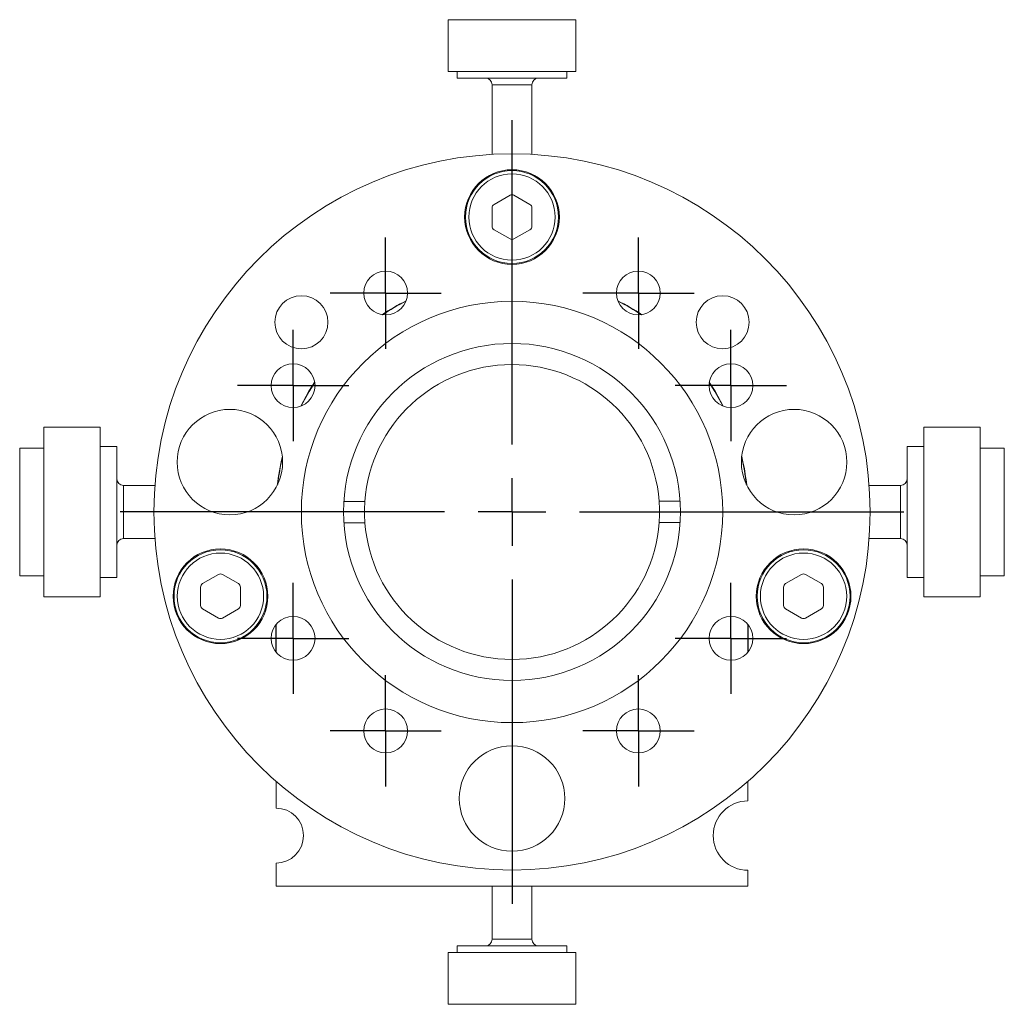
# Model space of a CAD drawing. Header units: inches. Extents: x 0.8 to 21, y 1.2 to 16.5.
# Tile 43 of 88: x 7.7 to 10.7, y 7.2 to 10.1. Entities that reach past the tile are written whole.
import ezdxf

# ---------------------------------------------------------------- set-up
doc = ezdxf.new("R2010")
doc.units = ezdxf.units.IN
doc.header["$MEASUREMENT"] = 0
doc.layers.add('SLD-0', color=7, linetype='Continuous')

# ---------------------------------------------------------------- blocks, each defined once
blk = doc.blocks.new('SW_CENTERMARKSYMBOL_0')
at = {"layer": 'SLD-0', "color": 0}
for p, q in [((0, 0.2), (0, 1.1625)), ((0, 0), (0, 0.1)), ((-0.2, 0), (-1.1625, 0)), ((0, 0), (-0.1, 0)), ((0, 0), (0, -0.1)), ((0, 0), (0.1, 0)), ((0.2, 0), (1.1625, 0)), ((0, -0.2), (0, -1.1625))]:
    blk.add_line(p, q, dxfattribs=at)
blk = doc.blocks.new('SW_CENTERMARKSYMBOL_1')
at = {"layer": 'SLD-0', "color": 0}
for p, q in [((0, 0.1), (0, 0.165)), ((0, 0), (0, 0.1)), ((-0.1, 0), (-0.165, 0)), ((0, 0), (-0.1, 0)), ((0, 0), (0, -0.1)), ((0, 0), (0.1, 0)), ((0.1, 0), (0.165, 0)), ((0, -0.1), (0, -0.165))]:
    blk.add_line(p, q, dxfattribs=at)
blk = doc.blocks.new('SW_CENTERMARKSYMBOL_2')
at = {"layer": 'SLD-0', "color": 0}
for p, q in [((0, 0.1), (0, 0.165)), ((0, 0), (0, 0.1)), ((-0.1, 0), (-0.165, 0)), ((0, 0), (-0.1, 0)), ((0, 0), (0, -0.1)), ((0, 0), (0.1, 0)), ((0.1, 0), (0.165, 0)), ((0, -0.1), (0, -0.165))]:
    blk.add_line(p, q, dxfattribs=at)
blk = doc.blocks.new('SW_CENTERMARKSYMBOL_3')
at = {"layer": 'SLD-0', "color": 0}
for p, q in [((0, 0.1), (0, 0.165)), ((0, 0), (0, 0.1)), ((-0.1, 0), (-0.165, 0)), ((0, 0), (-0.1, 0)), ((0, 0), (0, -0.1)), ((0, 0), (0.1, 0)), ((0.1, 0), (0.165, 0)), ((0, -0.1), (0, -0.165))]:
    blk.add_line(p, q, dxfattribs=at)
blk = doc.blocks.new('SW_CENTERMARKSYMBOL_4')
at = {"layer": 'SLD-0', "color": 0}
for p, q in [((0, 0.1), (0, 0.165)), ((0, 0), (0, 0.1)), ((-0.1, 0), (-0.165, 0)), ((0, 0), (-0.1, 0)), ((0, 0), (0, -0.1)), ((0, 0), (0.1, 0)), ((0.1, 0), (0.165, 0)), ((0, -0.1), (0, -0.165))]:
    blk.add_line(p, q, dxfattribs=at)
blk = doc.blocks.new('SW_CENTERMARKSYMBOL_5')
at = {"layer": 'SLD-0', "color": 0}
for p, q in [((0, 0.1), (0, 0.165)), ((0, 0), (0, 0.1)), ((-0.1, 0), (-0.165, 0)), ((0, 0), (-0.1, 0)), ((0, 0), (0, -0.1)), ((0, 0), (0.1, 0)), ((0.1, 0), (0.165, 0)), ((0, -0.1), (0, -0.165))]:
    blk.add_line(p, q, dxfattribs=at)
blk = doc.blocks.new('SW_CENTERMARKSYMBOL_6')
at = {"layer": 'SLD-0', "color": 0}
for p, q in [((0, 0.1), (0, 0.165)), ((0, 0), (0, 0.1)), ((-0.1, 0), (-0.165, 0)), ((0, 0), (-0.1, 0)), ((0, 0), (0, -0.1)), ((0, 0), (0.1, 0)), ((0.1, 0), (0.165, 0)), ((0, -0.1), (0, -0.165))]:
    blk.add_line(p, q, dxfattribs=at)
blk = doc.blocks.new('SW_CENTERMARKSYMBOL_7')
at = {"layer": 'SLD-0', "color": 0}
for p, q in [((0, 0.1), (0, 0.165)), ((0, 0), (0, 0.1)), ((-0.1, 0), (-0.165, 0)), ((0, 0), (-0.1, 0)), ((0, 0), (0, -0.1)), ((0, 0), (0.1, 0)), ((0.1, 0), (0.165, 0)), ((0, -0.1), (0, -0.165))]:
    blk.add_line(p, q, dxfattribs=at)
blk = doc.blocks.new('SW_CENTERMARKSYMBOL_8')
at = {"layer": 'SLD-0', "color": 0}
for p, q in [((0, 0.1), (0, 0.165)), ((0, 0), (0, 0.1)), ((-0.1, 0), (-0.165, 0)), ((0, 0), (-0.1, 0)), ((0, 0), (0, -0.1)), ((0, 0), (0.1, 0)), ((0.1, 0), (0.165, 0)), ((0, -0.1), (0, -0.165))]:
    blk.add_line(p, q, dxfattribs=at)

msp = doc.modelspace()

# ---------------------------------------------------------------- linework, layer by layer
at = {"color": 7, "linetype": 'Continuous', "lineweight": 15}
for p, q in [((9.0122, 10.0907), (9.0122, 9.9371)), ((9.3901, 10.0907), (9.0122, 10.0907)), ((9.3901, 9.9371), (9.3901, 10.0907)), ((9.0122, 9.9371), (9.3901, 9.9371)), ((9.0384, 9.9371), (9.0384, 9.9175)), ((9.364, 9.9175), (9.364, 9.9371)), ((9.364, 9.9175), (9.0384, 9.9175)), ((9.1421, 9.8978), (9.1421, 9.6909)), ((9.1421, 9.8978), (9.1944, 9.8978)), ((9.1944, 9.8978), (9.2602, 9.8978)), ((9.2602, 9.6909), (9.2602, 9.8978)), ((9.1953, 9.5698), (9.148, 9.5426)), ((9.2543, 9.5426), (9.2071, 9.5698)), ((9.1421, 9.5323), (9.1421, 9.4778)), ((9.2602, 9.4778), (9.2602, 9.5323)), ((9.148, 9.4675), (9.1953, 9.4403)), ((9.2071, 9.4403), (9.2543, 9.4675)), ((7.9795, 8.882), (7.8122, 8.882)), ((7.8122, 8.882), (7.8122, 8.8658)), ((7.9795, 8.8658), (7.9795, 8.882)), ((10.5901, 8.882), (10.4228, 8.882)), ((10.4228, 8.882), (10.4228, 8.3781)), ((10.5901, 8.3781), (10.5901, 8.882)), ((7.8122, 8.8658), (7.8122, 8.3781)), ((7.9795, 8.3781), (7.9795, 8.8658)), ((8.0287, 8.8243), (7.9795, 8.8243)), ((8.0287, 8.8243), (8.0287, 8.8118)), ((10.4228, 8.8243), (10.3736, 8.8243)), ((10.3736, 8.4358), (10.3736, 8.8243)), ((7.8122, 8.819), (7.7405, 8.819)), ((7.7405, 8.819), (7.7405, 8.7914)), ((8.0287, 8.8118), (8.0287, 8.4358)), ((10.6618, 8.819), (10.5901, 8.819)), ((10.6618, 8.4945), (10.6618, 8.819)), ((7.7405, 8.7914), (7.7405, 8.4411)), ((8.1416, 8.7088), (8.0484, 8.7088)), ((8.0484, 8.5513), (8.0484, 8.7088)), ((10.3539, 8.7088), (10.2607, 8.7088)), ((10.3539, 8.7088), (10.3539, 8.6301)), ((8.7021, 8.6609), (8.7648, 8.661)), ((9.6375, 8.6621), (9.7001, 8.6622)), ((10.3539, 8.6301), (10.3539, 8.5513)), ((8.7022, 8.5979), (8.7648, 8.598)), ((9.6376, 8.5991), (9.7002, 8.5992)), ((8.0484, 8.5513), (8.1416, 8.5513)), ((10.2607, 8.5513), (10.3539, 8.5513)), ((10.6618, 8.4411), (10.6618, 8.4945)), ((8.3303, 8.4448), (8.283, 8.4176)), ((8.3893, 8.4176), (8.3421, 8.4448)), ((10.0603, 8.4448), (10.013, 8.4176)), ((10.1193, 8.4176), (10.0721, 8.4448)), ((7.7405, 8.4411), (7.8122, 8.4411)), ((7.9795, 8.4358), (8.0287, 8.4358)), ((10.3736, 8.4358), (10.4228, 8.4358)), ((10.5901, 8.4411), (10.6618, 8.4411)), ((8.2771, 8.4073), (8.2771, 8.3528)), ((8.3952, 8.3528), (8.3952, 8.4073)), ((10.0071, 8.4073), (10.0071, 8.3528)), ((10.1252, 8.3528), (10.1252, 8.4073)), ((7.8122, 8.3781), (7.9795, 8.3781)), ((10.4228, 8.3781), (10.5901, 8.3781)), ((8.283, 8.3425), (8.3303, 8.3153)), ((8.3421, 8.3153), (8.3893, 8.3425)), ((10.013, 8.3425), (10.0603, 8.3153)), ((10.0721, 8.3153), (10.1193, 8.3425)), ((8.5002, 8.2947), (8.5002, 8.2155)), ((8.5012, 8.296), (8.5012, 8.2142)), ((9.9012, 8.2141), (9.9012, 8.2961)), ((9.9022, 8.2154), (9.9022, 8.2948)), ((8.5012, 7.8307), (8.5012, 7.7515)), ((9.9012, 7.773), (9.9012, 7.8307)), ((8.5012, 7.5886), (8.5012, 7.5201)), ((9.9012, 7.5201), (9.9012, 7.5671)), ((8.5012, 7.5201), (9.9012, 7.5201)), ((9.1421, 7.5201), (9.1421, 7.3623)), ((9.2602, 7.3623), (9.2602, 7.5201)), ((9.1483, 7.3623), (9.1421, 7.3623)), ((9.2602, 7.3623), (9.1483, 7.3623)), ((9.0384, 7.3426), (9.0384, 7.323)), ((9.0384, 7.3426), (9.364, 7.3426)), ((9.364, 7.323), (9.364, 7.3426)), ((9.0122, 7.323), (9.0122, 7.1694)), ((9.3901, 7.323), (9.0122, 7.323)), ((9.3901, 7.1694), (9.3901, 7.323)), ((9.0122, 7.1694), (9.3901, 7.1694))]:
    msp.add_line(p, q, dxfattribs=at)
at = {"color": 7, "linetype": 'Continuous', "lineweight": 15, "flags": 128}
for points in [[(8.6158, 9.0158), (8.5986, 8.9883), (8.5745, 8.9442)], [(8.6161, 9.0143), (8.5995, 8.9878), (8.5759, 8.9448)], [(9.8264, 8.9448), (9.8029, 8.9878), (9.7863, 9.0142)], [(9.8278, 8.9443), (9.8037, 8.9883), (9.7866, 9.0157)]]:
    msp.add_lwpolyline(points, dxfattribs=at)
at = {"color": 7, "linetype": 'Continuous', "lineweight": 15}
for centre, radius in [((9.2012, 8.6301), 1.0625), ((9.2012, 9.5051), 0.1405), ((9.2012, 9.5051), 0.1378), ((9.2012, 9.5051), 0.128), ((8.8262, 9.2796), 0.065), ((9.5762, 9.2796), 0.065), ((8.5762, 9.193), 0.0787), ((9.8262, 9.193), 0.0787), ((9.2012, 8.6301), 0.625), ((9.2012, 8.6301), 0.5), ((8.5517, 9.0051), 0.065), ((9.8507, 9.0051), 0.065), ((8.3642, 8.7781), 0.1565), ((10.0382, 8.7781), 0.1565), ((8.3362, 8.3801), 0.1405), ((8.3362, 8.3801), 0.1378), ((8.3362, 8.3801), 0.128), ((10.0662, 8.3801), 0.1405), ((10.0662, 8.3801), 0.1378), ((10.0662, 8.3801), 0.128), ((8.5517, 8.2551), 0.065), ((9.8507, 8.2551), 0.065), ((8.8262, 7.9806), 0.065), ((9.5762, 7.9806), 0.065), ((9.2012, 7.7801), 0.1565)]:
    msp.add_circle(centre, radius, dxfattribs=at)
for centre, radius, start, end in [((9.1224, 9.8978), 0.0197, 0, 90), ((9.2799, 9.8978), 0.0197, 90, 180), ((9.2012, 9.5596), 0.0118, 60, 120), ((9.1539, 9.5323), 0.0118, 120, 180), ((9.2484, 9.5323), 0.0118, 0, 60), ((9.1539, 9.4778), 0.0118, 180, 240), ((9.2484, 9.4778), 0.0118, 300, 0), ((9.2012, 9.4505), 0.0118, 240, 300), ((9.2012, 8.6301), 0.701, 116.6239, 123.3775), ((9.2012, 8.6301), 0.7, 116.7144, 123.287), ((9.2012, 8.6301), 0.701, 56.6225, 63.3761), ((9.2012, 8.6301), 0.7, 56.713, 63.2856), ((9.2012, 8.6301), 0.4375, 4.2032, 175.9454), ((9.2012, 8.6301), 0.701, 166.4153, 173.5297), ((9.2012, 8.6301), 0.701, 6.4703, 13.5847), ((9.2012, 8.6301), 0.7, 166.6526, 173.2924), ((9.2012, 8.6301), 0.7, 6.7076, 13.3474), ((8.0484, 8.7285), 0.0197, 180, 270), ((10.3539, 8.7285), 0.0197, 270, 0), ((9.2012, 8.6301), 0.4375, 175.9454, 184.2032), ((9.2012, 8.6301), 0.4375, 355.9454, 4.2032), ((9.2012, 8.6301), 0.4375, 184.2032, 355.9454), ((8.0484, 8.5316), 0.0197, 90, 180), ((10.3539, 8.5316), 0.0197, 0, 90), ((8.3362, 8.4346), 0.0118, 60, 120), ((10.0662, 8.4346), 0.0118, 60, 120), ((8.2889, 8.4073), 0.0118, 120, 180), ((8.3834, 8.4073), 0.0118, 0, 60), ((10.0189, 8.4073), 0.0118, 120, 180), ((10.1134, 8.4073), 0.0118, 0, 60), ((8.2889, 8.3528), 0.0118, 180, 240), ((8.3834, 8.3528), 0.0118, 300, 0), ((10.0189, 8.3528), 0.0118, 180, 240), ((10.1134, 8.3528), 0.0118, 300, 0), ((8.3362, 8.3255), 0.0118, 240, 300), ((10.0662, 8.3255), 0.0118, 240, 300), ((9.9012, 7.67), 0.1029, 90, 270), ((8.5012, 7.67), 0.0814, 270, 90), ((9.1224, 7.3623), 0.0197, 270, 0), ((9.2799, 7.3623), 0.0197, 180, 270)]:
    msp.add_arc(centre, radius, start, end, dxfattribs=at)

# ---------------------------------------------------------------- block references
at = {"layer": 'SLD-0', "color": 7}
for name, p in [('SW_CENTERMARKSYMBOL_0', (9.2012, 8.6301)), ('SW_CENTERMARKSYMBOL_1', (8.8262, 9.2796)), ('SW_CENTERMARKSYMBOL_3', (9.5762, 9.2796)), ('SW_CENTERMARKSYMBOL_2', (8.5517, 9.0051)), ('SW_CENTERMARKSYMBOL_4', (9.8507, 9.0051)), ('SW_CENTERMARKSYMBOL_8', (8.5517, 8.2551)), ('SW_CENTERMARKSYMBOL_5', (9.8507, 8.2551)), ('SW_CENTERMARKSYMBOL_7', (8.8262, 7.9806)), ('SW_CENTERMARKSYMBOL_6', (9.5762, 7.9806))]:
    msp.add_blockref(name, p, dxfattribs=at)

doc.saveas('drawing.dxf')
